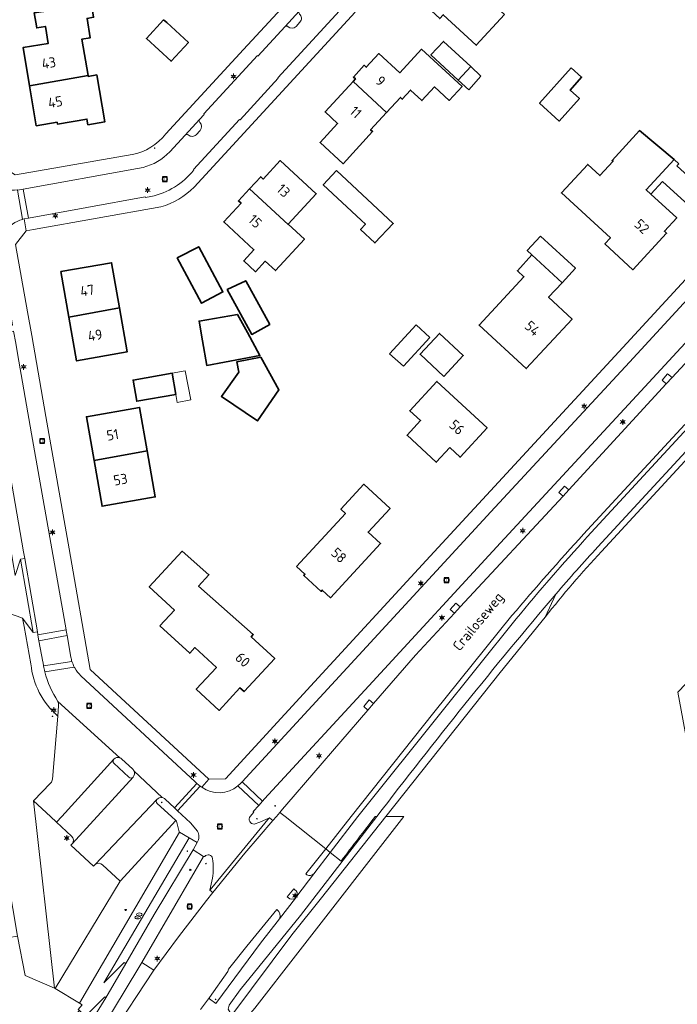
# Model space of a CAD drawing. Header units: metres. Extents: x 140853 to 145288, y 474558 to 480269.
# Tile 209 of 256: x 143597 to 143713, y 477967 to 478140. Entities that reach past the tile are written whole.
import ezdxf
from ezdxf.enums import TextEntityAlignment as Align

# ---------------------------------------------------------------- set-up
doc = ezdxf.new("R2010")
doc.units = ezdxf.units.M
doc.header["$MEASUREMENT"] = 0
for name, color, linetype, lineweight in [('B-WE-GR-BEPLANTING_CULTUUR_BOSPLANTSOEN-G', 90, 'GR-PLANTSOEN', 18), ('B-WE-GR-BEPLANTING_CULTUUR_HEESTERS-G', 90, 'Continuous', 18), ('B-WE-GR-GRAS_KRUIDENRIJK-G', 80, 'Continuous', 18), ('B-WE-GR-GROENVOORZIENING-G', 80, 'Continuous', 18), ('B-WE-GR-HOUTOPSTAND_LOOF-G', 40, 'Continuous', 13), ('B-WE-KL-ET_LS_OV_LICHTMAST-S', 190, 'Continuous', 18), ('B-WE-KL-WATER_BRANDLEIDING_PUT-S', 150, 'Continuous', 18), ('B-WE-KL-WATER_PUT-S', 170, 'Continuous', 18), ('B-WE-OG-BEBOUWING-G', 7, 'Continuous', 35), ('B-WE-OG-BEBOUWING_BIJGEBOUW-G', 7, 'Continuous', 18), ('B-WE-OG-BEBOUWING_HUISNUMMER-T18', 10, 'Continuous', 18), ('B-WE-OG-BEBOUWING_LUIFEL-G', 7, 'Continuous', 18), ('B-WE-OG-BEBOUWING_STRAATNAAM-T18', 10, 'Continuous', 18), ('B-WE-OG-TERREIN_ERF-G', 7, 'Continuous', 18), ('B-WE-RI-GWA_RIOOLPUT-S', 30, 'Continuous', 18), ('B-WE-VH-VERHARDING_ASFALT-G', 252, 'Continuous', 18), ('B-WE-VH-VERHARDING_BETON-G', 252, 'Continuous', 18), ('B-WE-VH-VERHARDING_BETONSTRAATSTEEN-G', 252, 'Continuous', 18), ('B-WE-VH-VERHARDING_OPEN-G', 252, 'Continuous', 18), ('B-WE-VH-VERHARDING_TEGEL-G', 252, 'Continuous', 18), ('B-WE-VW-BEWEGWIJZERING_DRAAGCONSTRUCTIE-S', 7, 'Continuous', 18), ('X-XX-XX-ALGEMEEN-S', 7, 'Continuous', 18)]:
    doc.layers.add(name, color=color, linetype=linetype, lineweight=lineweight)
doc.styles.add('NLCS-ISO', font='txt')
doc.linetypes.add('GR-PLANTSOEN', pattern='A,0,[179,NLCS.shx,S=2,R=0,X=0,Y=0],-4', length=4)

# ---------------------------------------------------------------- blocks, each defined once
blk = doc.blocks.new('SIE-WEG_AFVALBAK_TYPE_01')
for radius in [0.25, 0.156]:
    blk.add_circle((0, 0), radius)
blk = doc.blocks.new('B-SIE-WEG_LICHTMAST-SO')
at = {"ltscale": 0.1}
for p, q in [((-1.1, 0.63), (-2.19, 1.27)), ((0, 1.27), (0, 2.53)), ((1.1, 0.63), (2.19, 1.27)), ((-1.1, -0.63), (-2.19, -1.27)), ((0, -1.27), (0, -2.53)), ((1.1, -0.63), (2.19, -1.27))]:
    blk.add_line(p, q, dxfattribs=at)
at = {"flags": 128}
for points in [[(-1.16, 0.5), (1.16, 0.5)], [(-1.16, -0.5), (1.16, -0.5)]]:
    blk.add_lwpolyline(points, dxfattribs=at)
at = {"ltscale": 0.1}
blk.add_circle((0, 0), 1.27, dxfattribs=at)
at = {"style": 'NLCS-ISO'}
blk.add_attdef('TYPE', text='', height=1.8, dxfattribs=at).set_placement((0, 2.53), align=Align.BOTTOM_CENTER)
blk = doc.blocks.new('SKL-WATERLEIDINGPUT-SO')
at = {"color": 0, "linetype": 'ByBlock', "lineweight": 18}
blk.add_ellipse((0, 0), major_axis=(2.5, 0), ratio=0.54, dxfattribs=at)
at = {"color": 0, "linetype": 'ByBlock', "lineweight": 18, "style": 'NLCS-ISO'}
blk.add_text('wl', height=1.8, dxfattribs=at).set_placement((0, 0), align=Align.MIDDLE_CENTER)
blk = doc.blocks.new('SRI-PUT_INSPECTIE-SO')
at = {"lineweight": -3, "flags": 128}
blk.add_lwpolyline([(-2, -2), (2, -2), (2, 2), (-2, 2)], close=True, dxfattribs=at)
at = {"lineweight": -3, "ltscale": 1.5}
blk.add_circle((0, 0), 2, dxfattribs=at)
at = {"ltscale": 0.1, "style": 'NLCS-ISO'}
blk.add_text('I', height=2.5, dxfattribs=at).set_placement((0, -0.01), align=Align.MIDDLE_CENTER)
blk = doc.blocks.new('SIE-WEG_STRAATPOT_BRANDKRAAN-SO')
blk.add_ellipse((0, 0), major_axis=(-0.729, 0), ratio=0.685994)
at = {"style": 'NLCS-ISO'}
blk.add_text('BR', height=0.4, dxfattribs=at).set_placement((-0.3, -0.15))

msp = doc.modelspace()

# ---------------------------------------------------------------- linework, layer by layer
at = {"layer": 'B-WE-GR-BEPLANTING_CULTUUR_BOSPLANTSOEN-G', "ltscale": 0.2, "flags": 128}
for points in [[(143762.23, 478114.513), (143735.617, 478086.122), (143699.26, 478046.685), (143699.26, 478046.685, 0.0234154), (143689.359, 478035.142), (143689.359, 478035.142), (143681.399, 478025.377), (143661.276, 478000), (143664.456, 478000), (143645.77, 477975.999), (143638.187, 477966.209), (143636.481, 477964.247), (143638.769, 477960.117), (143656.18, 477930.843), (143661.312, 477922.01), (143682.6, 477887.67), (143684.597, 477886.227), (143685.929, 477885.783), (143688.786, 477886.183), (143730.048, 477890.754), (143716.818, 477959.65), (143725.56, 477964.227), (143719.027, 477999.933), (143716.842, 477999.529), (143716.755, 478000), (143712.724, 478021.916), (143734.483, 478044.592), (143748.604, 478047.81), (143746.199, 478059.667), (143746.199, 478059.667, -0.0849861), (143746.159, 478070.257), (143746.159, 478070.257, -0.1951968), (143751.705, 478076.294), (143751.705, 478076.294), (143756.58, 478077.437), (143764.79, 478078.01), (143803.017, 478119.728), (143903.065, 478126.727), (143902.619, 478130.21), (143895.811, 478131.922), (143894.466, 478130.479), (143890.889, 478133.812), (143862.754, 478153.588), (143856.169, 478156.563), (143851.414, 478150.268), (143847.608, 478153.142), (143848.361, 478154.14), (143850.693, 478157.228), (143853.49, 478155.107), (143855.084, 478157.248), (143844.811, 478160.229), (143836.707, 478160.317), (143828.009, 478160.855), (143820.394, 478160.055), (143813.905, 478157.581), (143807.247, 478153.367), (143796.304, 478146.019), (143783.944, 478135.811), (143774.946, 478127.351), (143762.23, 478114.513)], [(143602.524, 478006.588), (143603.467, 478017.715), (143603.467, 478017.715, -0.1949737), (143598.728, 478026.888), (143598.728, 478026.888), (143597.52, 478033.518), (143597.245, 478034.98), (143596.33, 478035.296), (143595.415, 478035.579), (143594.42, 478035.562), (143585.534, 478033.989), (143585.534, 478033.989, 0.3665943), (143582.985, 478031.148), (143582.985, 478031.148), (143587.288, 478031.902), (143588.589, 478024.395), (143588.797, 478023.136), (143592.172, 478003.313), (143596.386, 477978.93), (143597.687, 477971.974), (143602.89, 477969.774), (143599.182, 478002.754), (143602.202, 478005.884), (143602.202, 478005.884, 0.1930719), (143602.524, 478006.588)]]:
    msp.add_lwpolyline(points, format="xyb", close=True, dxfattribs=at)
at = {"layer": 'B-WE-GR-BEPLANTING_CULTUUR_HEESTERS-G', "ltscale": 0.2, "flags": 128}
msp.add_lwpolyline([(143614.466, 477988.581), (143611.35, 477991.465), (143611.35, 477991.465, 0.388046), (143610.064, 477991.562), (143610.064, 477991.562), (143609.776, 477991.259), (143605.78, 477994.947), (143606.001, 477995.189), (143606.001, 477995.189, 0.3904883), (143605.869, 477996.562), (143605.869, 477996.562), (143603.26, 477998.978), (143602.151, 478000), (143599.182, 478002.754), (143602.89, 477969.774), (143603.005, 477969.703), (143614.466, 477988.581)], format="xyb", close=True, dxfattribs=at)
msp.add_lwpolyline([(143624.924, 477997.238), (143624.821, 477997.299), (143624.397, 477999.177), (143624.231, 477999.286), (143614.466, 477988.581), (143603.005, 477969.703), (143607.272, 477967.095), (143624.924, 477997.238)], close=True, dxfattribs=at)
at = {"layer": 'B-WE-GR-GRAS_KRUIDENRIJK-G', "ltscale": 0.2, "flags": 128}
for points in [[(143794.942, 478147.856, 0.0502049), (143774.128, 478129.371), (143774.128, 478129.371), (143698.613, 478047.524), (143698.613, 478047.524, 0.0088997), (143691.21, 478039.185), (143691.21, 478039.185), (143689.359, 478035.142), (143689.359, 478035.142, -0.0234154), (143699.26, 478046.685), (143699.26, 478046.685), (143735.617, 478086.122), (143762.23, 478114.513), (143774.946, 478127.351), (143783.944, 478135.811), (143796.304, 478146.019)], [(143734.476, 478105.65), (143706.201, 478074.971), (143681.482, 478048.229), (143658.968, 478023.779), (143639.897, 478003.113), (143639.555, 478002.725), (143638.866, 478001.931), (143637.91, 478000.895), (143638.022, 478000.781), (143637.342, 478000.031), (143637.342, 478000.031, 0.6503196), (143638.08, 477998.68), (143638.08, 477998.68), (143639.076, 477999.016), (143640.741, 477999.797), (143641.359, 477999.283), (143641.97, 478000), (143642.567, 478000.701), (143643.079, 478001.301), (143643.811, 478002.159), (143658.118, 478018.766), (143657.36, 478019.419), (143658.34, 478020.556), (143659.116, 478019.925), (143666.516, 478028.463), (143673.347, 478035.857), (143672.609, 478036.492), (143673.589, 478037.629), (143674.366, 478036.959), (143692.481, 478056.452), (143691.744, 478057.086), (143692.724, 478058.223), (143693.503, 478057.551), (143710.679, 478076.259), (143709.939, 478076.896), (143710.919, 478078.033), (143711.694, 478077.365), (143728.106, 478095.039)], [(143713.927, 478069.085), (143696.118, 478049.768), (143696.118, 478049.768, 0.0087086), (143683.485, 478035.416), (143683.485, 478035.416), (143669.729, 478018.31), (143655.178, 478000), (143650.668, 477994.313), (143651.478, 477993.669), (143656.353, 478000), (143657.278, 478001.202), (143670.47, 478017.678), (143684.227, 478034.817), (143684.227, 478034.817, -0.0133525), (143696.74, 478049.266), (143696.74, 478049.266), (143714.502, 478068.504)]]:
    msp.add_lwpolyline(points, format="xyb", dxfattribs=at)
for points in [[(143644.682, 477979.157), (143649.903, 477985.668), (143661.276, 478000), (143681.399, 478025.377), (143689.359, 478035.142), (143691.21, 478039.185), (143691.21, 478039.185, 0.0131672), (143659.688, 478000), (143659.688, 478000), (143646.218, 477982.552), (143635.588, 477969.441), (143633.63, 477966.746), (143633.452, 477966.025), (143634.145, 477964.971), (143644.682, 477979.157)], [(143650.668, 477994.313), (143647.17, 477989.901), (143647.365, 477989.723), (143647.365, 477989.723, 0.3381277), (143648.572, 477989.895), (143648.572, 477989.895), (143651.478, 477993.669), (143650.668, 477994.313)], [(143618.29, 477974.281), (143620.381, 477972.919), (143624.721, 477978.791), (143629.666, 477985.188), (143630.805, 477986.588), (143630.269, 477987.029), (143630.74, 477989.141), (143630.74, 477989.141, 0.0663954), (143630.719, 477992.59), (143630.719, 477992.59, 0.6865103), (143629.35, 477992.942), (143629.35, 477992.942), (143629.141, 477992.955), (143624.111, 477984.282), (143618.29, 477974.281)], [(143645.251, 477987.107), (143645.035, 477987.255), (143643.897, 477985.846), (143644.082, 477985.676), (143644.082, 477985.676, 0.3873456), (143645.329, 477985.639), (143645.329, 477985.639), (143645.565, 477985.948), (143645.565, 477985.948, 0.3674683), (143645.251, 477987.107)], [(143642.076, 477983.589), (143636.796, 477977.13), (143633.568, 477973.079), (143633.438, 477972.686), (143630.202, 477968.112), (143630.217, 477967.898), (143631.306, 477967.067), (143639.159, 477977.658), (143642.529, 477981.963), (143642.529, 477981.963, 0.3596229), (143642.076, 477983.589)]]:
    msp.add_lwpolyline(points, format="xyb", close=True, dxfattribs=at)
for points in [[(143638.187, 477966.209), (143645.77, 477975.999), (143664.456, 478000), (143661.276, 478000), (143661.276, 478000), (143649.903, 477985.668), (143644.682, 477979.157), (143634.145, 477964.971)], [(143609.173, 477963.578), (143611.95, 477968.029), (143611.73, 477968.23), (143608.293, 477964.746)]]:
    msp.add_lwpolyline(points, dxfattribs=at)
msp.add_lwpolyline([(143615.435, 477974.084), (143620.433, 477982.729), (143627.323, 477994.12), (143628.034, 477995.403), (143626.609, 477996.238), (143611.597, 477970.675), (143615.129, 477974.269), (143615.435, 477974.084)], close=True, dxfattribs=at)
at = {"layer": 'B-WE-GR-GROENVOORZIENING-G', "ltscale": 0.2, "flags": 128}
for points in [[(143645.435, 478139.256), (143646.123, 478140.012), (143646.123, 478140.012, 0.4184647), (143646.052, 478141.429), (143646.052, 478141.429, -0.3923898), (143646.02, 478141.959), (143646.02, 478141.959), (143643.506, 478139.212), (143643.506, 478139.212, -0.4160845), (143644.025, 478139.202), (143644.025, 478139.202, 0.4042599), (143645.435, 478139.256)], [(143627.841, 478120.173), (143628.539, 478120.914), (143628.539, 478120.914, 0.4045424), (143628.497, 478122.323), (143628.497, 478122.323, -0.4051132), (143628.428, 478122.818), (143628.428, 478122.818), (143625.919, 478120.104), (143625.919, 478120.104, -0.3793858), (143626.447, 478120.145), (143626.447, 478120.145, 0.4175081), (143627.841, 478120.173)]]:
    msp.add_lwpolyline(points, format="xyb", close=True, dxfattribs=at)
at = {"layer": 'B-WE-GR-HOUTOPSTAND_LOOF-G', "ltscale": 0.2, "flags": 128}
msp.add_lwpolyline([(143603.005, 477969.703), (143602.89, 477969.774), (143597.687, 477971.974), (143596.386, 477978.93), (143591.87, 477978.184), (143591.87, 477978.184, 0.432033), (143591.025, 477977.043), (143591.025, 477977.043), (143591.284, 477975.499), (143592.072, 477970.992), (143582.364, 477969.29), (143581.688, 477962.861), (143581.711, 477953.645), (143581.889, 477944.106), (143589.826, 477950.749), (143589.826, 477950.749, 0.0153211), (143607.279, 477965.796), (143607.279, 477965.796), (143607.071, 477966.011), (143607.759, 477966.787), (143607.272, 477967.095), (143603.005, 477969.703)], format="xyb", close=True, dxfattribs=at)
at = {"layer": 'B-WE-OG-BEBOUWING-G', "ltscale": 0.2, "flags": 128}
for points in [[(143682.168, 478141.345), (143679.01, 478144.263), (143679.204, 478144.502), (143673.841, 478149.515), (143671.031, 478146.472), (143670.297, 478147.151), (143668.329, 478145.02), (143669.064, 478144.342), (143668.616, 478143.857), (143669.16, 478143.355), (143668.549, 478142.694), (143670.775, 478140.638), (143671.386, 478141.299), (143677.182, 478135.946), (143682.168, 478141.345)], [(143608.794, 478130.597), (143607.72, 478137.014), (143609.18, 478137.258), (143608.611, 478140.661), (143609.765, 478140.854), (143609.392, 478143.083), (143599.302, 478141.658), (143599.747, 478138.994), (143601.275, 478139.25), (143601.774, 478136.261), (143597.356, 478135.523), (143598.479, 478128.801), (143608.794, 478130.597)], [(143622.104, 478140.418), (143619.078, 478137.114), (143623.434, 478133.11), (143626.475, 478136.415), (143622.655, 478139.913), (143622.104, 478140.418)], [(143676.217, 478132.159), (143671.395, 478136.622), (143669.207, 478134.26), (143674.03, 478129.796), (143676.217, 478132.159)], [(143661.385, 478124.076), (143663.833, 478126.734), (143664.164, 478126.429), (143665.634, 478128.025), (143667.634, 478126.182), (143669.85, 478128.587), (143672.439, 478126.203), (143674.688, 478128.645), (143667.545, 478135.224), (143663.734, 478131.077), (143660.041, 478134.477), (143657.812, 478132.057), (143657.445, 478132.396), (143655.541, 478130.328), (143655.909, 478129.99), (143655.482, 478129.526), (143661.385, 478124.076)], [(143608.794, 478130.597), (143598.479, 478128.801), (143599.656, 478121.756), (143603.335, 478122.371), (143603.391, 478122.035), (143608.6, 478122.907), (143608.765, 478121.919), (143611.724, 478122.414), (143610.338, 478130.699), (143608.819, 478130.445), (143608.794, 478130.597)], [(143693.924, 478131.958), (143688.364, 478125.734), (143691.799, 478122.578), (143695.359, 478126.562), (143693.723, 478128.023), (143695.767, 478130.311), (143693.924, 478131.958)], [(143655.482, 478129.526), (143650.555, 478124.176), (143652.769, 478122.137), (143649.673, 478118.775), (143653.719, 478115.05), (143658.913, 478120.729), (143658.582, 478121.033), (143661.385, 478124.076), (143655.482, 478129.526)], [(143712.046, 478115.769), (143705.978, 478120.902), (143701.138, 478115.64), (143701.3, 478115.491), (143698.978, 478112.966), (143696.829, 478114.943), (143692.206, 478109.915), (143700.847, 478101.968), (143699.872, 478100.908), (143704.804, 478096.373), (143710.719, 478102.805), (143710.351, 478103.143), (143712.517, 478105.499), (143707.945, 478109.703), (143707.122, 478110.46), (143712.046, 478115.769)], [(143637.232, 478110.614), (143644.033, 478104.345), (143644.076, 478104.391), (143649.015, 478109.749), (143642.67, 478115.598), (143639.674, 478112.348), (143639.218, 478112.768), (143637.232, 478110.614)], [(143652.589, 478113.836), (143650.226, 478111.348), (143656.916, 478105.088), (143657.669, 478104.385), (143656.811, 478103.464), (143659.349, 478101.098), (143662.56, 478104.544), (143652.589, 478113.836)], [(143644.076, 478104.391), (143644.033, 478104.345), (143637.232, 478110.614), (143635.294, 478108.511), (143635.75, 478108.091), (143632.702, 478104.785), (143638.018, 478099.885), (143636.215, 478097.929), (143638.296, 478096.011), (143640.017, 478097.878), (143641.819, 478096.218), (143646.929, 478101.761), (143644.076, 478104.391)], [(143688.537, 478102.312), (143686.181, 478099.761), (143687.011, 478098.994), (143692.316, 478094.082), (143694.676, 478096.631), (143688.537, 478102.312)], [(143624.497, 478098.444), (143628.784, 478090.451), (143632.546, 478092.471), (143628.284, 478100.41), (143624.497, 478098.444)], [(143687.011, 478098.994), (143684.433, 478096.203), (143685.579, 478095.144), (143677.702, 478086.615), (143685.998, 478078.942), (143694.078, 478087.678), (143689.931, 478091.506), (143692.316, 478094.082), (143687.011, 478098.994)], [(143605.416, 478087.992), (143614.322, 478089.642), (143612.935, 478097.613), (143604.002, 478096.044), (143605.416, 478087.992)], [(143640.813, 478086.705), (143636.582, 478094.426), (143633.307, 478092.869), (143637.639, 478084.965), (143640.813, 478086.705)], [(143605.416, 478087.992), (143606.768, 478080.292), (143615.671, 478081.894), (143614.322, 478089.642), (143605.416, 478087.992)], [(143636.863, 478085.281), (143635.118, 478088.479), (143628.359, 478087.312), (143628.964, 478083.81), (143629.708, 478079.504), (143639.065, 478081.246), (143636.863, 478085.281)], [(143671.505, 478077.556), (143674.908, 478081.232), (143670.689, 478085.138), (143667.286, 478081.462), (143671.505, 478077.556)], [(143639.231, 478080.945), (143635.023, 478080.162), (143635.369, 478078.305), (143632.304, 478074.032), (143638.645, 478069.733), (143642.408, 478075.202), (143639.231, 478080.945)], [(143623.596, 478078.135), (143616.718, 478076.914), (143617.376, 478073.182), (143624.263, 478074.394), (143623.596, 478078.135)], [(143672.514, 478065.014), (143674.347, 478063.314), (143679.105, 478068.476), (143670.251, 478076.672), (143665.489, 478071.528), (143667.374, 478069.78), (143664.995, 478067.199), (143670.135, 478062.433), (143672.514, 478065.014)], [(143619.199, 478064.433), (143617.857, 478072.096), (143608.507, 478070.452), (143609.861, 478062.734), (143619.199, 478064.433)], [(143609.861, 478062.734), (143611.271, 478054.692), (143620.618, 478056.331), (143619.199, 478064.433), (143609.861, 478062.734)], [(143645.548, 478044.063), (143647.004, 478042.721), (143646.787, 478042.486), (143649.853, 478039.66), (143650.07, 478039.895), (143651.526, 478038.553), (143660.332, 478048.109), (143658.141, 478050.128), (143662, 478054.304), (143657.403, 478058.553), (143653.344, 478054.162), (143654.152, 478053.415), (143645.548, 478044.063)], [(143621.448, 478033.605), (143626.701, 478028.769), (143627.622, 478029.77), (143631.404, 478026.288), (143627.848, 478022.426), (143631.894, 478018.701), (143635.563, 478022.685), (143636.297, 478022.007), (143641.68, 478027.838), (143637.536, 478031.664), (143637.909, 478032.068), (143628.274, 478040.57), (143630.08, 478042.617), (143625.379, 478046.766), (143619.569, 478040.456), (143624, 478036.376), (143621.448, 478033.605)]]:
    msp.add_lwpolyline(points, close=True, dxfattribs=at)
at = {"layer": 'B-WE-OG-BEBOUWING_BIJGEBOUW-G', "ltscale": 0.2, "flags": 128}
for points in [[(143676.217, 478132.159), (143674.03, 478129.796), (143675.868, 478128.094), (143678.025, 478130.486), (143676.217, 478132.159)], [(143669.01, 478084.438), (143666.595, 478086.657), (143661.925, 478081.573), (143664.346, 478079.361), (143669.01, 478084.438)], [(143624.263, 478074.394), (143624.519, 478072.961), (143626.916, 478073.423), (143625.927, 478078.549), (143623.596, 478078.135), (143624.263, 478074.394)]]:
    msp.add_lwpolyline(points, close=True, dxfattribs=at)
at = {"layer": 'B-WE-OG-BEBOUWING_LUIFEL-G', "ltscale": 0.2, "flags": 128}
msp.add_lwpolyline([(143712.046, 478115.769), (143707.122, 478110.46), (143707.945, 478109.703), (143710.019, 478111.939), (143714.581, 478107.744), (143717.099, 478110.482), (143712.549, 478114.667), (143712.866, 478115.009), (143712.046, 478115.769)], close=True, dxfattribs=at)
at = {"layer": 'B-WE-OG-TERREIN_ERF-G', "ltscale": 0.2, "flags": 128}
for points in [[(143655.832, 478141.75), (143627.487, 478110.949), (143627.487, 478110.949, -0.1299453), (143621.627, 478107.446), (143621.627, 478107.446), (143599.169, 478103.473), (143597.889, 478103.244), (143596.002, 478100.837), (143598.136, 478088.929), (143598.864, 478084.806), (143601.329, 478070.529), (143605.464, 478047.158), (143609.181, 478025.937), (143630.063, 478006.609), (143632.986, 478006.642), (143648.672, 478023.73), (143668.38, 478045.12), (143703.051, 478082.679), (143732.651, 478114.826), (143781.657, 478167.964)], [(143588.97, 478143.544), (143590.209, 478134.679), (143591.021, 478129.382), (143593.577, 478114.604), (143595.951, 478113.079), (143597.36, 478113.324), (143616.545, 478116.662), (143616.545, 478116.662, 0.179212), (143622.48, 478120.298), (143622.48, 478120.298), (143636.196, 478135.162), (143646.557, 478146.471)]]:
    msp.add_lwpolyline(points, format="xyb", dxfattribs=at)
for points in [[(143598.479, 478128.801), (143597.356, 478135.523), (143601.774, 478136.261), (143601.275, 478139.25), (143599.747, 478138.994), (143599.302, 478141.658), (143609.392, 478143.083), (143609.765, 478140.854), (143608.611, 478140.661), (143609.18, 478137.258), (143607.72, 478137.014), (143608.794, 478130.597), (143608.819, 478130.445), (143610.338, 478130.699), (143611.724, 478122.414), (143608.765, 478121.919), (143608.6, 478122.907), (143603.391, 478122.035), (143603.335, 478122.371), (143599.656, 478121.756), (143598.479, 478128.801)], [(143622.104, 478140.418), (143622.655, 478139.913), (143626.475, 478136.415), (143623.434, 478133.11), (143619.078, 478137.114), (143622.104, 478140.418)], [(143674.03, 478129.796), (143669.207, 478134.26), (143671.395, 478136.622), (143676.217, 478132.159), (143674.03, 478129.796)], [(143661.385, 478124.076), (143658.582, 478121.033), (143658.913, 478120.729), (143653.719, 478115.05), (143649.673, 478118.775), (143652.769, 478122.137), (143650.555, 478124.176), (143655.482, 478129.526), (143655.909, 478129.99), (143655.541, 478130.328), (143657.445, 478132.396), (143657.812, 478132.057), (143660.041, 478134.477), (143663.734, 478131.077), (143667.545, 478135.224), (143674.688, 478128.645), (143672.439, 478126.203), (143669.85, 478128.587), (143667.634, 478126.182), (143665.634, 478128.025), (143664.164, 478126.429), (143663.833, 478126.734), (143661.385, 478124.076)], [(143693.924, 478131.958), (143695.767, 478130.311), (143693.723, 478128.023), (143695.359, 478126.562), (143691.799, 478122.578), (143688.364, 478125.734), (143693.924, 478131.958)], [(143707.945, 478109.703), (143712.517, 478105.499), (143710.351, 478103.143), (143710.719, 478102.805), (143704.804, 478096.373), (143699.872, 478100.908), (143700.847, 478101.968), (143692.206, 478109.915), (143696.829, 478114.943), (143698.978, 478112.966), (143701.3, 478115.491), (143701.138, 478115.64), (143705.978, 478120.902), (143712.046, 478115.769), (143707.122, 478110.46), (143707.945, 478109.703)], [(143644.076, 478104.391), (143646.929, 478101.761), (143641.819, 478096.218), (143640.017, 478097.878), (143638.296, 478096.011), (143636.215, 478097.929), (143638.018, 478099.885), (143632.702, 478104.785), (143635.75, 478108.091), (143635.294, 478108.511), (143637.232, 478110.614), (143639.218, 478112.768), (143639.674, 478112.348), (143642.67, 478115.598), (143649.015, 478109.749), (143644.076, 478104.391)], [(143652.589, 478113.836), (143662.56, 478104.544), (143659.349, 478101.098), (143656.811, 478103.464), (143657.669, 478104.385), (143656.916, 478105.088), (143650.226, 478111.348), (143652.589, 478113.836)], [(143686.181, 478099.761), (143688.537, 478102.312), (143694.676, 478096.631), (143692.316, 478094.082), (143689.931, 478091.506), (143694.078, 478087.678), (143685.998, 478078.942), (143677.702, 478086.615), (143685.579, 478095.144), (143684.433, 478096.203), (143687.011, 478098.994), (143686.181, 478099.761)], [(143624.497, 478098.444), (143628.284, 478100.41), (143632.546, 478092.471), (143628.784, 478090.451), (143624.497, 478098.444)], [(143614.322, 478089.642), (143615.671, 478081.894), (143606.768, 478080.292), (143605.416, 478087.992), (143604.002, 478096.044), (143612.935, 478097.613), (143614.322, 478089.642)], [(143640.813, 478086.705), (143637.639, 478084.965), (143633.307, 478092.869), (143636.582, 478094.426), (143640.813, 478086.705)], [(143628.359, 478087.312), (143635.118, 478088.479), (143636.863, 478085.281), (143639.065, 478081.246), (143629.708, 478079.504), (143628.964, 478083.81), (143628.359, 478087.312)], [(143671.505, 478077.556), (143667.286, 478081.462), (143670.689, 478085.138), (143674.908, 478081.232), (143671.505, 478077.556)], [(143639.231, 478080.945), (143642.408, 478075.202), (143638.645, 478069.733), (143632.304, 478074.032), (143635.369, 478078.305), (143635.023, 478080.162), (143639.231, 478080.945)], [(143624.263, 478074.394), (143617.376, 478073.182), (143616.718, 478076.914), (143623.596, 478078.135), (143624.263, 478074.394)], [(143672.514, 478065.014), (143670.135, 478062.433), (143664.995, 478067.199), (143667.374, 478069.78), (143665.489, 478071.528), (143670.251, 478076.672), (143679.105, 478068.476), (143674.347, 478063.314), (143672.514, 478065.014)], [(143609.861, 478062.734), (143608.507, 478070.452), (143617.857, 478072.096), (143619.199, 478064.433), (143620.618, 478056.331), (143611.271, 478054.692), (143609.861, 478062.734)], [(143645.548, 478044.063), (143654.152, 478053.415), (143653.344, 478054.162), (143657.403, 478058.553), (143662, 478054.304), (143658.141, 478050.128), (143660.332, 478048.109), (143651.526, 478038.553), (143650.07, 478039.895), (143649.853, 478039.66), (143646.787, 478042.486), (143647.004, 478042.721), (143645.548, 478044.063)], [(143625.379, 478046.766), (143630.08, 478042.617), (143628.274, 478040.57), (143637.909, 478032.068), (143637.536, 478031.664), (143641.68, 478027.838), (143636.297, 478022.007), (143635.563, 478022.685), (143631.894, 478018.701), (143627.848, 478022.426), (143631.404, 478026.288), (143627.622, 478029.77), (143626.701, 478028.769), (143621.448, 478033.605), (143624, 478036.376), (143619.569, 478040.456), (143625.379, 478046.766)]]:
    msp.add_lwpolyline(points, close=True, dxfattribs=at)
msp.add_lwpolyline([(143682.168, 478141.345), (143677.182, 478135.946), (143671.386, 478141.299)], dxfattribs=at)
at = {"layer": 'B-WE-VH-VERHARDING_ASFALT-G', "ltscale": 0.2, "flags": 128}
for points in [[(143714.502, 478068.504), (143696.74, 478049.266), (143696.74, 478049.266, 0.0133525), (143684.227, 478034.817), (143684.227, 478034.817), (143670.47, 478017.678), (143657.278, 478001.202), (143656.353, 478000), (143651.478, 477993.669), (143653.389, 477992.153), (143653.389, 477992.153, -0.0025295), (143659.397, 478000), (143659.397, 478000), (143659.688, 478000), (143659.688, 478000, -0.0131672), (143691.21, 478039.185), (143691.21, 478039.185, -0.0088997), (143698.613, 478047.524), (143698.613, 478047.524), (143774.128, 478129.371)], [(143728.106, 478095.039), (143711.694, 478077.365), (143710.679, 478076.259), (143693.503, 478057.551), (143692.481, 478056.452), (143674.366, 478036.959), (143673.347, 478035.857), (143666.516, 478028.463), (143659.116, 478019.925), (143658.118, 478018.766), (143643.811, 478002.159), (143643.079, 478001.301), (143642.567, 478000.701), (143643.501, 478000), (143650.668, 477994.313), (143655.178, 478000), (143669.729, 478018.31), (143683.485, 478035.416), (143683.485, 478035.416, -0.0087086), (143696.118, 478049.768), (143696.118, 478049.768), (143713.927, 478069.085)], [(143628.627, 477966.012), (143630.202, 477968.112), (143633.438, 477972.686), (143633.568, 477973.079), (143636.796, 477977.13), (143642.076, 477983.589), (143642.076, 477983.589, -0.3596229), (143642.529, 477981.963), (143642.529, 477981.963), (143645.329, 477985.639), (143645.329, 477985.639, -0.3873456), (143644.082, 477985.676), (143644.082, 477985.676), (143643.897, 477985.846), (143645.035, 477987.255), (143645.251, 477987.107), (143645.251, 477987.107, -0.3674683), (143645.565, 477985.948), (143645.565, 477985.948), (143648.572, 477989.895), (143648.572, 477989.895, -0.3381277), (143647.365, 477989.723), (143647.365, 477989.723), (143647.17, 477989.901), (143650.668, 477994.313), (143643.501, 478000), (143642.567, 478000.701), (143641.97, 478000), (143641.359, 477999.283), (143638.946, 477996.453), (143636.444, 477993.519), (143630.805, 477986.588), (143629.666, 477985.188), (143624.721, 477978.791), (143620.381, 477972.919), (143612.794, 477961.396)], [(143633.63, 477966.746), (143635.588, 477969.441), (143646.218, 477982.552), (143659.688, 478000), (143659.397, 478000), (143659.397, 478000, 0.0025295), (143653.389, 477992.153), (143653.389, 477992.153), (143651.478, 477993.669), (143648.572, 477989.895), (143645.565, 477985.948), (143645.329, 477985.639), (143645.329, 477985.639), (143642.529, 477981.963), (143639.159, 477977.658), (143631.306, 477967.067), (143630.217, 477967.898), (143630.202, 477968.112), (143628.627, 477966.012)]]:
    msp.add_lwpolyline(points, format="xyb", dxfattribs=at)
msp.add_lwpolyline([(143611.117, 477962.387), (143615, 477968.79), (143618.29, 477974.281), (143624.111, 477984.282), (143629.141, 477992.955), (143627.323, 477994.12), (143620.433, 477982.729), (143620.433, 477982.729), (143615.435, 477974.084), (143611.95, 477968.029), (143609.173, 477963.578)], dxfattribs=at)
msp.add_lwpolyline([(143612.794, 477961.396), (143620.381, 477972.919), (143618.29, 477974.281), (143615, 477968.79), (143611.117, 477962.387), (143612.794, 477961.396)], close=True, dxfattribs=at)
at = {"layer": 'B-WE-VH-VERHARDING_BETON-G', "ltscale": 0.2, "flags": 128}
msp.add_lwpolyline([(143599.134, 478032.46), (143599.858, 478032.567), (143597.628, 478045.453), (143596.898, 478045.33), (143599.134, 478032.46)], close=True, dxfattribs=at)
at = {"layer": 'B-WE-VH-VERHARDING_BETONSTRAATSTEEN-G', "ltscale": 0.2, "flags": 128}
for points in [[(143639.897, 478003.113), (143658.968, 478023.779), (143681.482, 478048.229), (143706.201, 478074.971), (143734.476, 478105.65), (143762.461, 478136.059), (143790.61, 478166.572), (143786.942, 478169.904), (143760.056, 478140.705), (143731.375, 478109.607), (143704.186, 478080.077), (143679.781, 478053.681), (143635.926, 478006.093), (143639.555, 478002.725), (143639.897, 478003.113)], [(143597.351, 478110.552), (143596.346, 478110.38), (143597.233, 478105.31), (143597.547, 478105.361), (143598.284, 478105.48), (143597.351, 478110.552)], [(143595.711, 478043.885), (143595.924, 478042.494), (143596.898, 478045.33), (143597.628, 478045.453), (143597.42, 478046.654), (143595.647, 478056.865), (143590.831, 478084.321), (143590.78, 478084.715), (143590.547, 478085.707), (143590.21, 478087.668), (143588.085, 478087.259), (143591.767, 478066.569), (143595.711, 478043.885)], [(143597.42, 478046.654), (143597.628, 478045.453), (143599.858, 478032.567), (143599.956, 478032.03), (143604.924, 478032.915), (143598.838, 478067.427), (143596.342, 478081.597), (143596.049, 478083.445), (143595.645, 478085.525), (143590.78, 478084.715), (143590.831, 478084.321), (143595.647, 478056.865), (143597.42, 478046.654)], [(143600.148, 478030.987), (143605.107, 478031.877), (143604.949, 478032.772), (143604.924, 478032.915), (143599.956, 478032.03), (143599.963, 478031.991), (143600.148, 478030.987)], [(143635.204, 478005.395), (143638.866, 478001.931), (143639.555, 478002.725), (143635.926, 478006.093), (143635.665, 478005.826), (143635.204, 478005.395)]]:
    msp.add_lwpolyline(points, close=True, dxfattribs=at)
for points in [[(143781.657, 478167.964), (143732.651, 478114.826), (143703.051, 478082.679), (143668.38, 478045.12), (143648.672, 478023.73), (143632.986, 478006.642), (143630.063, 478006.609), (143628.828, 478005.164), (143628.828, 478005.164, 0.3373592), (143635.204, 478005.395), (143635.204, 478005.395), (143635.665, 478005.826), (143635.926, 478006.093), (143679.781, 478053.681), (143704.186, 478080.077), (143731.375, 478109.607), (143760.056, 478140.705)], [(143646.557, 478146.471), (143636.196, 478135.162), (143622.48, 478120.298), (143622.48, 478120.298, -0.179212), (143616.545, 478116.662), (143616.545, 478116.662), (143597.36, 478113.324), (143597.36, 478113.324), (143595.951, 478113.079)], [(143646.052, 478141.429, -0.4184647), (143646.123, 478140.012), (143646.123, 478140.012), (143645.435, 478139.256), (143645.435, 478139.256, -0.4042599), (143644.025, 478139.202), (143644.025, 478139.202, 0.4160845), (143643.506, 478139.212), (143643.506, 478139.212), (143638.726, 478134.02), (143638.637, 478134.104), (143629.187, 478123.818), (143629.257, 478123.74), (143628.428, 478122.818), (143628.428, 478122.818, 0.4051132), (143628.497, 478122.323), (143628.497, 478122.323, -0.4045424), (143628.539, 478120.914), (143628.539, 478120.914), (143627.841, 478120.173), (143627.841, 478120.173, -0.4175081), (143626.447, 478120.145), (143626.447, 478120.145, 0.3793858), (143625.919, 478120.104), (143625.919, 478120.104), (143623.182, 478117.168), (143623.182, 478117.168, -0.1513227), (143618.477, 478114.412), (143618.477, 478114.412), (143617.489, 478114.183), (143597.351, 478110.552), (143598.284, 478105.48), (143618.865, 478109.233), (143618.892, 478109.116), (143619.856, 478109.288), (143619.856, 478109.288, 0.1763756), (143627.426, 478113.947), (143627.426, 478113.947), (143627.344, 478114.013), (143635.487, 478122.841), (143635.566, 478122.774), (143642.305, 478130.118), (143642.224, 478130.211), (143654.455, 478143.468)], [(143654.455, 478143.468), (143642.224, 478130.211), (143642.305, 478130.118), (143635.566, 478122.774), (143635.487, 478122.841), (143627.344, 478114.013), (143627.426, 478113.947), (143627.426, 478113.947, -0.1763756), (143619.856, 478109.288), (143619.856, 478109.288), (143618.892, 478109.116), (143618.865, 478109.233), (143598.284, 478105.48), (143597.547, 478105.361), (143597.889, 478103.244), (143599.169, 478103.473), (143621.627, 478107.446), (143621.627, 478107.446, 0.1299453), (143627.487, 478110.949), (143627.487, 478110.949), (143655.832, 478141.75)], [(143596.346, 478110.38), (143597.351, 478110.552), (143617.489, 478114.183), (143618.477, 478114.412), (143618.477, 478114.412, 0.1513227), (143623.182, 478117.168), (143623.182, 478117.168), (143625.919, 478120.104), (143628.428, 478122.818), (143629.257, 478123.74), (143629.187, 478123.818), (143638.637, 478134.104), (143638.726, 478134.02), (143643.506, 478139.212), (143646.02, 478141.959)], [(143596.342, 478081.597), (143598.838, 478067.427), (143604.924, 478032.915), (143604.949, 478032.772), (143605.107, 478031.877), (143605.776, 478028.081), (143605.776, 478028.081, 0.0332191), (143605.959, 478027.329), (143605.959, 478027.329, 0.0451646), (143606.369, 478026.348), (143606.369, 478026.348, 0.0099522), (143606.458, 478026.186), (143606.458, 478026.186, 0.0747718), (143607.547, 478024.813), (143607.547, 478024.813), (143627.65, 478006.102), (143627.953, 478005.798), (143628.561, 478005.348), (143628.561, 478005.348, -0.0154073), (143628.828, 478005.164), (143628.828, 478005.164), (143630.063, 478006.609), (143630.063, 478006.609), (143609.181, 478025.937), (143605.464, 478047.158), (143601.329, 478070.529), (143598.864, 478084.806), (143598.136, 478088.929), (143596.002, 478100.837), (143597.889, 478103.244), (143597.547, 478105.361), (143597.233, 478105.31), (143597.243, 478105.221), (143597.243, 478105.221, 0.3908426), (143593.366, 478099.353)]]:
    msp.add_lwpolyline(points, format="xyb", dxfattribs=at)
for points in [[(143590.588, 478114.326), (143585.674, 478113.487), (143588.764, 478096.08), (143589.182, 478093.646), (143589.304, 478092.938), (143590.21, 478087.668), (143590.547, 478085.707), (143595.478, 478086.611), (143593.366, 478099.353), (143593.366, 478099.353, -0.3908426), (143597.243, 478105.221), (143597.243, 478105.221), (143597.233, 478105.31), (143596.346, 478110.38), (143596.327, 478110.479), (143596.327, 478110.479, -0.4237894), (143590.713, 478114.32), (143590.713, 478114.32), (143590.588, 478114.326)], [(143600.835, 478027.263), (143600.148, 478030.987), (143599.963, 478031.991), (143599.956, 478032.03), (143599.858, 478032.567), (143599.134, 478032.46), (143597.245, 478034.98), (143597.52, 478033.518), (143598.728, 478026.888), (143598.728, 478026.888, 0.1949737), (143603.467, 478017.715), (143603.467, 478017.715), (143603.611, 478019.491), (143603.611, 478019.491, 0.1051639), (143603.489, 478020.29), (143603.489, 478020.29, -0.0827249), (143601.187, 478025.513), (143601.187, 478025.513, -0.0153445), (143600.956, 478026.547), (143600.956, 478026.547, -0.009964), (143600.835, 478027.263)], [(143605.107, 478031.877), (143600.148, 478030.987), (143600.835, 478027.263), (143600.835, 478027.263, 0.009964), (143600.956, 478026.547), (143600.956, 478026.547), (143605.959, 478027.329), (143605.959, 478027.329, -0.0332191), (143605.776, 478028.081), (143605.776, 478028.081), (143605.107, 478031.877)], [(143600.956, 478026.547, 0.0153445), (143601.187, 478025.513), (143601.187, 478025.513), (143606.369, 478026.348), (143606.369, 478026.348, -0.0451646), (143605.959, 478027.329), (143605.959, 478027.329), (143600.956, 478026.547)], [(143614.766, 478010.122), (143616.63, 478008.387), (143616.63, 478008.387, -0.119207), (143616.903, 478007.979), (143616.903, 478007.979), (143621.861, 478003.324), (143621.861, 478003.324, -0.1435478), (143622.356, 478003.067), (143622.356, 478003.067), (143624.031, 478001.51), (143627.953, 478005.798), (143627.65, 478006.102), (143607.547, 478024.813), (143607.547, 478024.813, -0.0747718), (143606.458, 478026.186), (143606.458, 478026.186, -0.0099522), (143606.369, 478026.348), (143606.369, 478026.348), (143601.187, 478025.513), (143601.187, 478025.513, 0.0827249), (143603.489, 478020.29), (143603.489, 478020.29), (143614.367, 478010.361), (143614.367, 478010.361, -0.1187307), (143614.766, 478010.122)], [(143602.151, 478000), (143603.26, 477998.978), (143604.186, 478000), (143613.336, 478010.087), (143613.336, 478010.087, -0.2908044), (143614.367, 478010.361), (143614.367, 478010.361), (143603.489, 478020.29), (143603.489, 478020.29, -0.1051639), (143603.611, 478019.491), (143603.611, 478019.491), (143603.467, 478017.715), (143602.524, 478006.588), (143602.524, 478006.588, -0.1930719), (143602.202, 478005.884), (143602.202, 478005.884), (143599.182, 478002.754), (143602.151, 478000)], [(143615.997, 478006.921), (143613.351, 478009.375), (143613.351, 478009.375, -0.3946653), (143613.336, 478010.087), (143613.336, 478010.087), (143604.186, 478000), (143603.26, 477998.978), (143605.869, 477996.562), (143605.869, 477996.562, -0.3904883), (143606.001, 477995.189), (143606.001, 477995.189), (143616.717, 478006.952), (143616.717, 478006.952, -0.4096807), (143615.997, 478006.921)], [(143616.63, 478008.387), (143614.766, 478010.122), (143614.766, 478010.122, 0.1187307), (143614.367, 478010.361), (143614.367, 478010.361, 0.2908044), (143613.336, 478010.087), (143613.336, 478010.087, 0.3946653), (143613.351, 478009.375), (143613.351, 478009.375), (143615.997, 478006.921), (143615.997, 478006.921, 0.4096807), (143616.717, 478006.952), (143616.717, 478006.952, 0.2708027), (143616.903, 478007.979), (143616.903, 478007.979, 0.119207), (143616.63, 478008.387)], [(143616.903, 478007.979, -0.2708027), (143616.717, 478006.952), (143616.717, 478006.952), (143606.001, 477995.189), (143605.78, 477994.947), (143609.776, 477991.259), (143610.064, 477991.562), (143620.924, 478003.003), (143620.924, 478003.003, -0.2675531), (143621.861, 478003.324), (143621.861, 478003.324), (143616.903, 478007.979)], [(143628.034, 477995.403), (143627.323, 477994.12), (143629.141, 477992.955), (143629.35, 477992.942), (143629.35, 477992.942, -0.6865103), (143630.719, 477992.59), (143630.719, 477992.59, -0.0663954), (143630.74, 477989.141), (143630.74, 477989.141), (143630.269, 477987.029), (143630.58, 477987.408), (143640.454, 477999.448), (143640.741, 477999.797), (143639.076, 477999.016), (143638.08, 477998.68), (143638.08, 477998.68, -0.6503196), (143637.342, 478000.031), (143637.342, 478000.031), (143638.022, 478000.781), (143637.91, 478000.895), (143638.866, 478001.931), (143635.204, 478005.395), (143635.204, 478005.395, -0.3373592), (143628.828, 478005.164), (143628.828, 478005.164, 0.0154073), (143628.561, 478005.348), (143628.561, 478005.348), (143624.564, 478000.986), (143626.854, 477998.912), (143628.048, 477997.448), (143628.048, 477997.448, -0.27188), (143628.034, 477995.403)], [(143611.35, 477991.465), (143614.466, 477988.581), (143624.231, 477999.286), (143623.466, 478000), (143620.979, 478002.32), (143620.979, 478002.32, -0.4085546), (143620.924, 478003.003), (143620.924, 478003.003), (143610.064, 477991.562), (143610.064, 477991.562, -0.388046), (143611.35, 477991.465)], [(143624.924, 477997.238), (143626.609, 477996.238), (143628.034, 477995.403), (143628.034, 477995.403, 0.27188), (143628.048, 477997.448), (143628.048, 477997.448), (143626.854, 477998.912), (143624.564, 478000.986), (143624.031, 478001.51), (143622.356, 478003.067), (143622.356, 478003.067, 0.1435478), (143621.861, 478003.324), (143621.861, 478003.324, 0.2675531), (143620.924, 478003.003), (143620.924, 478003.003, 0.4085546), (143620.979, 478002.32), (143620.979, 478002.32), (143623.466, 478000), (143624.231, 477999.286), (143624.397, 477999.177), (143624.821, 477997.299), (143624.924, 477997.238)]]:
    msp.add_lwpolyline(points, format="xyb", close=True, dxfattribs=at)
msp.add_lwpolyline([(143596.33, 478035.296), (143597.245, 478034.98), (143599.134, 478032.46), (143596.898, 478045.33), (143595.924, 478042.494)], dxfattribs=at)
at = {"layer": 'B-WE-VH-VERHARDING_OPEN-G', "ltscale": 0.2, "flags": 128}
for points in [[(143711.694, 478077.365), (143710.919, 478078.033), (143709.939, 478076.896), (143710.679, 478076.259), (143711.694, 478077.365)], [(143693.503, 478057.551), (143692.724, 478058.223), (143691.744, 478057.086), (143692.481, 478056.452), (143693.503, 478057.551)], [(143673.347, 478035.857), (143674.366, 478036.959), (143673.589, 478037.629), (143672.609, 478036.492), (143673.347, 478035.857)], [(143658.118, 478018.766), (143659.116, 478019.925), (143658.34, 478020.556), (143657.36, 478019.419), (143658.118, 478018.766)]]:
    msp.add_lwpolyline(points, close=True, dxfattribs=at)
at = {"layer": 'B-WE-VH-VERHARDING_TEGEL-G', "ltscale": 0.2, "flags": 128}
for points in [[(143624.031, 478001.51), (143624.564, 478000.986), (143628.561, 478005.348), (143627.953, 478005.798), (143624.031, 478001.51)], [(143630.805, 477986.588), (143636.444, 477993.519), (143638.946, 477996.453), (143641.359, 477999.283), (143640.741, 477999.797), (143640.454, 477999.448), (143630.58, 477987.408), (143630.269, 477987.029), (143630.805, 477986.588)], [(143626.609, 477996.238), (143624.924, 477997.238), (143607.272, 477967.095), (143607.759, 477966.787), (143607.071, 477966.011), (143607.279, 477965.796), (143608.119, 477964.927), (143608.293, 477964.746), (143611.73, 477968.23), (143611.95, 477968.029), (143615.435, 477974.084), (143615.129, 477974.269), (143611.597, 477970.675), (143626.609, 477996.238)]]:
    msp.add_lwpolyline(points, close=True, dxfattribs=at)

# ---------------------------------------------------------------- block references
at = {"layer": 'B-WE-KL-ET_LS_OV_LICHTMAST-S', "xscale": 0.2, "yscale": 0.2, "zscale": 0.2}
for p in [(143634.431, 478130.433), (143619.291, 478110.401), (143603.04, 478105.875), (143597.445, 478079.247), (143696.219, 478072.315), (143703.015, 478069.544), (143685.375, 478050.361), (143602.523, 478050.104), (143667.426, 478041.102), (143671.151, 478035.032), (143602.751, 478018.75), (143641.716, 478013.264), (143649.497, 478010.696), (143627.378, 478007.325), (143605.039, 477996.209), (143645.266, 477986.044), (143620.991, 477974.968)]:
    msp.add_blockref('B-SIE-WEG_LICHTMAST-SO', p, dxfattribs=at)
at = {"layer": 'B-WE-KL-WATER_BRANDLEIDING_PUT-S', "xscale": 0.2, "yscale": 0.2, "zscale": 0.2}
for p in [(143626.812, 477990.608), (143615.41, 477983.534)]:
    msp.add_blockref('SIE-WEG_STRAATPOT_BRANDKRAAN-SO', p, dxfattribs=at)
at = {"layer": 'B-WE-KL-WATER_PUT-S', "xscale": 0.2, "yscale": 0.2, "zscale": 0.2}
for p in [(143617.528, 477982.216), (143617.833, 477982.733)]:
    msp.add_blockref('SKL-WATERLEIDINGPUT-SO', p, dxfattribs=at)
at = {"layer": 'B-WE-RI-GWA_RIOOLPUT-S', "xscale": 0.2, "yscale": 0.2, "zscale": 0.2}
for p in [(143622.316, 478112.333), (143600.714, 478066.174), (143671.966, 478041.655), (143608.995, 478019.498), (143632.02, 477998.244), (143626.702, 477984.137)]:
    msp.add_blockref('SRI-PUT_INSPECTIE-SO', p, dxfattribs=at)
at = {"layer": 'B-WE-VW-BEWEGWIJZERING_DRAAGCONSTRUCTIE-S', "xscale": 0.2, "yscale": 0.2, "zscale": 0.2}
msp.add_blockref('SIE-WEG_AFVALBAK_TYPE_01', (143641.755, 478001.89), dxfattribs=at)
at = {"layer": 'X-XX-XX-ALGEMEEN-S', "xscale": 0.2, "yscale": 0.2, "zscale": 0.2}
for p in [(143620.524, 478117.809), (143602.526, 478017.658), (143621.782, 478002.483), (143638.538, 477999.613), (143626.282, 477993.89), (143629.563, 477991.702), (143631.268, 477967.758)]:
    msp.add_blockref('SIE-WEG_AFVALBAK_TYPE_01', p, dxfattribs=at)

# ---------------------------------------------------------------- texts
at = {"layer": 'B-WE-OG-BEBOUWING_HUISNUMMER-T18', "style": 'NLCS-ISO'}
for s, rotation, p in [('43', 9.5, (143601.863, 478132.822)), ('9', 317.4, (143660.336, 478129.631)), ('45', 9.5, (143603.013, 478125.938)), ('11', 317.4, (143655.961, 478124.141)), ('13', 317.3, (143643.23, 478110.303)), ('15', 317.3, (143638.245, 478104.896)), ('52', 317.4, (143706.388, 478104.004)), ('47', 9.9, (143608.649, 478092.71)), ('54', 317.2, (143687.102, 478086.026)), ('49', 9.9, (143610.032, 478084.834)), ('56', 317.3, (143673.784, 478068.606)), ('51', 9.9, (143613.124, 478067.284)), ('53', 9.9, (143614.506, 478059.403)), ('58', 317.3, (143652.987, 478046.041)), ('60', 317.3, (143636.049, 478027.636))]:
    msp.add_text(s, height=1.8, rotation=rotation, dxfattribs=at).set_placement(p, align=Align.MIDDLE_CENTER)
at = {"layer": 'B-WE-OG-BEBOUWING_STRAATNAAM-T18', "style": 'NLCS-ISO'}
msp.add_text('Crailoseweg', height=1.8, rotation=50.6, dxfattribs=at).set_placement((143677.506, 478034.384), align=Align.MIDDLE_CENTER)

doc.saveas('drawing.dxf')
